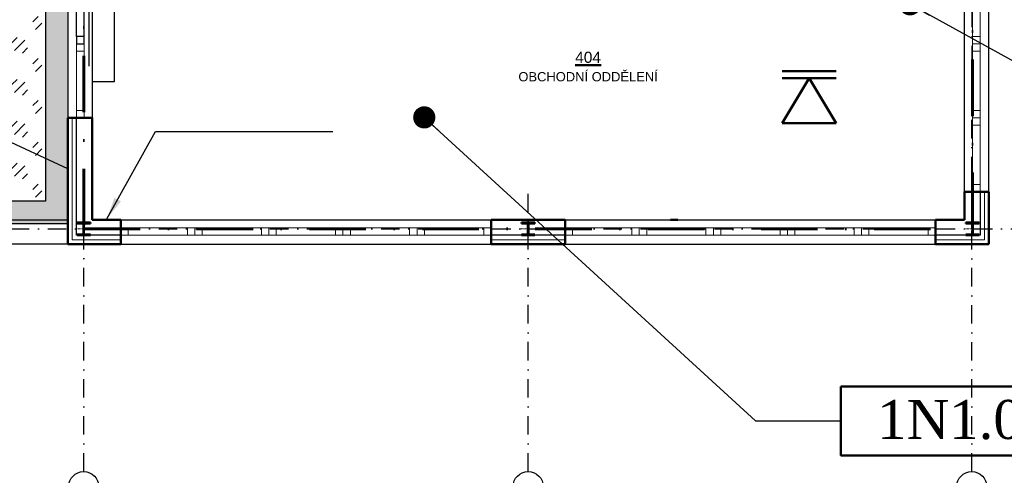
# Model space of a CAD drawing. Header units: millimetres. Extents: x 2886542 to 7567581, y -792623 to 134766.
# Tile 152 of 256: x 4627168 to 4640460, y -411266 to -405114. Entities that reach past the tile are written whole.
import ezdxf
from ezdxf.enums import TextEntityAlignment as Align

# ---------------------------------------------------------------- set-up
doc = ezdxf.new("R2010")
doc.units = ezdxf.units.MM
for name, pattern in [('ACAD_ISO04W100', [30, 24, -3, 0, -3]), ('DASHDOT', [1, 0.5, -0.25, 0, -0.25]), ('DASHDOTX2', [50.8, 25.4, -12.7, 0, -12.7]), ('DOT', [0.25, 0, -0.25])]:
    doc.linetypes.add(name, pattern=pattern)
for name, color, linetype, lineweight in [('CKDVERE_', 7, 'Continuous', 25), ('CKDVERE_PRAH', 7, 'Continuous', 25), ('CKDVERE_ZARUBNE_RAM', 5, 'Continuous', 25), ('CKIZOLACE', 1, 'Continuous', 18), ('CKOKNA', 1, 'Continuous', 18), ('CKPOPISM', 250, 'Continuous', 50), ('CKPOPISM_POPIS', 3, 'Continuous', 25), ('CKPROSTUPY_NADROVINOU', 7, 'DASHDOT', 25), ('CKRASTR_POPIS', 3, 'Continuous', 25), ('CKSTENY_PODROVINOU', 7, 'Continuous', 25), ('CKSTENY_REZ', 6, 'Continuous', 50), ('CSPROFILY_OSY', 1, 'DASHDOT', 18), ('CSPROFILY_REZY', 4, 'Continuous', 50), ('pohledy', 7, 'Continuous', 25)]:
    doc.layers.add(name, color=color, linetype=linetype, lineweight=lineweight)
doc.layers.add('CKDVERE_DORAZ', color=7, linetype='DOT', lineweight=25, plot=False)
doc.layers.add('požárničina', color=10, linetype='Continuous')
doc.layers.add('srafy', color=251, linetype='Continuous')
doc.styles.add('ARIAL', font='arial.ttf')
doc.styles.add('ROMANT', font='romant')
doc.styles.get("Standard").update_dxf_attribs({"font": 'arial.ttf'})
doc.linetypes.add('IZOLACE_POLYSTYREN_EXPANDOVANY', pattern='A,1,[224,CADKON.SHX,S=0.01,R=0,X=-0.5,Y=-1.74],-2', length=3)
doc.dimstyles.new('úhlová', dxfattribs={"dimscale": 0.2, "dimtxt": 2.5, "dimasz": 1.5, "dimexe": 0, "dimexo": 3, "dimgap": 1, "dimtad": 1, "dimdec": 0, "dimzin": 0, "dimdsep": 46, "dimtxsty": 'ROMANT', "dimcen": 5, "dimclrd": 256, "dimclre": 256, "dimclrt": 7, "dimadec": 1, "dimazin": 0, "dimtfac": 1, "dimtdec": 0, "dimtix": 1, "dimtmove": 2, "dimatfit": 3, "dimfxl": 0, "dimtvp": 2, "dimtolj": 1, "dimtzin": 0, "dimarcsym": 0})

# ---------------------------------------------------------------- blocks, each defined once
blk = doc.blocks.new('CK_S_EXT_HEAHEA180')
for p, q in [((-90, 85.5), (90, 85.5)), ((-90, 85.5), (-90, 76)), ((-90, 76), (-18, 76)), ((-3, -61), (-3, 61)), ((3, -61), (3, 61)), ((90, 76), (18, 76)), ((90, 85.5), (90, 76)), ((-90, -85.5), (-90, -76)), ((-90, -76), (-18, -76)), ((-90, -85.5), (90, -85.5)), ((90, -76), (18, -76)), ((90, -85.5), (90, -76))]:
    blk.add_line(p, q)
for centre, start, end in [((-18, 61), 0, 90), ((18, 61), 90, 180), ((-18, -61), 270, 0), ((18, -61), 180, 270)]:
    blk.add_arc(centre, 15, start, end)
blk = doc.blocks.new('CKBL2112015110257', base_point=(97720, -85448))

msp = doc.modelspace()

# ---------------------------------------------------------------- hatches: boundary and pattern name
at = {"layer": 'srafy'}
h = msp.add_hatch(dxfattribs=at)
h.set_pattern_fill('GRAVL1', color=0, scale=10, style=0)
h.set_pattern_definition([(228.0128, (4536770.715, -342486.561), (-2031.999551, -2286.0003408), [34.17214, -3383.04835]), (184.9697, (4536747.855, -342511.961), (3048.0002671, 253.997792), [58.64047, -5805.40495]), (132.5104, (4536689.435, -342517.041), (2539.9976425, -2794.0022032), [41.34815, -4093.47213]), (267.2737, (4536590.375, -342580.541), (253.9989885, 5080.0000749), [53.40045, -5286.64373]), (292.8337, (4536587.835, -342633.881), (-1270.002516, 3047.9990886), [52.36337, -5183.98074]), (357.2737, (4536608.155, -342682.141), (-5080.0000749, 253.9989885), [53.40045, -5286.64373]), (37.6942, (4536661.495, -342684.681), (-3302.0018658, -2539.9975629), [70.61937, -6991.31165]), (72.2553, (4536717.375, -342641.501), (1778.0027337, 5587.9990427), [66.67195, -6600.52553]), (121.4296, (4536737.695, -342578.001), (-2032.0020915, 3301.9987393), [53.5813, -5304.55454]), (175.2364, (4536709.755, -342532.281), (2794.0002404, -253.9978493), [61.1713, -2997.3938]), (222.3974, (4536648.795, -342527.201), (-3048.0018672, -2793.99798883), [79.1078, -7831.67725]), (138.8141, (4536841.835, -342583.08), (-1778.0007485, 1523.9993176), [27.00045, -2673.0564]), (171.4692, (4536821.515, -342565.301), (3301.9995643, -508.0020092), [51.3682, -5085.4638]), (225, (4536770.71, -342557.68), (-4e-14, -254.00008), [35.92093, -323.28917]), (203.1986, (4536752.935, -342527.2), (1269.999932, 508.000337), [19.34413, -1915.0622]), (291.8014, (4536735.155, -342534.82), (-253.999977, 762.00007), [27.35656, -1340.47535]), (30.9638, (4536745.315, -342560.22), (761.999498, 508.00063), [44.43197, -1436.62984]), (161.5651, (4536783.415, -342537.36), (508.00011, -253.999594), [32.1287, -771.0899]), (16.3895, (4536587.835, -342534.821), (2540.0005584, 761.9981483), [45.0088, -4455.88263]), (70.3462, (4536631.015, -342522.121), (-1015.9987928, -2794.0005424), [37.7599, -3738.22163]), (293.1986, (4536783.415, -342486.56), (-508.000337, 1269.999932), [38.688, -1895.71833]), (343.6105, (4536798.655, -342522.121), (-2540.0005584, 761.9981483), [45.0088, -4455.88263]), (339.444, (4536587.835, -342692.3), (-1270.0004685, 507.998983), [43.4035, -2126.7735]), (294.7751, (4536628.475, -342707.541), (-1269.998016, 2794.0008691), [36.3672, -3600.3593]), (66.8014, (4536785.955, -342740.56), (508.000337, 1269.999932), [38.688, -1895.71833]), (17.354, (4536801.195, -342705.001), (-3302.0005129, -1015.9986036), [42.5783, -4215.2377]), (69.444, (4536661.495, -342740.56), (-507.998983, -1270.0004685), [21.70176, -2148.47526]), (101.3099, (4536770.715, -342740.56), (-253.999399, 1016.00019), [12.95146, -1282.19937]), (165.9638, (4536768.175, -342727.86), (762.00014, -253.999507), [52.36337, -994.9053]), (186.009, (4536717.375, -342715.161), (2539.9999367, 253.9998266), [48.5267, -4804.13644]), (303.6901, (4536745.315, -342583.08), (-254.00034, 507.999888), [36.6324, -879.17757]), (353.1572, (4536765.635, -342613.561), (4317.9998388, -508.0020315), [63.9557, -6331.601]), (60.9454, (4536829.135, -342621.18), (-1016.000007, -1778.0000977), [26.1508, -2588.9392]), (90, (4536841.83, -342598.32), (-254, 254), [15.24, -238.76]), (120.2564, (4536712.295, -342707.541), (1015.9987012, -1778.0006238), [35.2867, -3493.3941]), (48.0128, (4536694.515, -342677.061), (2031.999551, 2286.0003408), [68.3443, -3348.8762]), (0, (4536740.23, -342626.26), (254, 254), [66.04, -187.96]), (325.3048, (4536806.275, -342626.261), (-2539.9985418, 1778.0021868), [40.16096, -3975.9316]), (254.0546, (4536839.295, -342649.12), (-253.999972, -1016.000032), [36.9829, -1812.16503]), (207.646, (4536829.135, -342684.681), (-4825.998935, -2540.0019591), [60.2145, -5961.2464]), (175.4261, (4536775.795, -342712.621), (-3302.0001418, 253.9986795), [63.70295, -6306.5848])])
h.paths.add_polyline_path([(4623892.2, -398489.5), (4627517.2, -398489.5), (4627517.2, -400939.5), (4627817.2, -400939.5), (4627817.2, -400439.5), (4627817.2, -399439.5), (4627817.2, -398189.5), (4623642.2, -398189.5), (4623642.2, -398289.5), (4623642.2, -407815), (4627817.2, -407815), (4627817.2, -406439.5), (4627817.2, -405439.5), (4627817.2, -404939.5), (4627517.2, -404939.5), (4627517.2, -407565), (4623892.2, -407565)])
h.paths.add_polyline_path([(4627817.2, -401439.5), (4627817.2, -400939.5), (4627517.2, -400939.5), (4627517.2, -403269.5), (4627817.2, -403269.5), (4627817.2, -402689.5)])
h.paths.add_polyline_path([(4627817.2, -403689.5), (4627817.2, -403269.5), (4627517.2, -403269.5), (4627517.2, -404939.5), (4627817.2, -404939.5), (4627817.2, -404439.5), (4627817.2, -403939.5)])
h.paths.add_polyline_path([(4623592.2, -398289.5), (4623592.2, -407865), (4623642.2, -407815), (4623642.2, -398289.5)])
h.paths.add_polyline_path([(4623642.2, -407815), (4623592.2, -407865), (4627817.2, -407865), (4627817.2, -407815)])
h.paths.add_polyline_path([(4625727.4, -398471.5), (4625727.4, -398207.5), (4625892.4, -398207.5), (4625892.4, -398471.5)], flags=24)
h.paths.add_polyline_path([(4625727.4, -407847), (4625727.4, -407583), (4625892.4, -407583), (4625892.4, -407847)], flags=24)
h.paths.add_polyline_path([(4623610.2, -406544.8), (4623874.2, -406544.8), (4623874.2, -406709.8), (4623610.2, -406709.8)], flags=24)
h.paths.add_polyline_path([(4627535.2, -406544.8), (4627799.2, -406544.8), (4627799.2, -406709.8), (4627535.2, -406709.8)], flags=24)
h.paths.add_polyline_path([(4627550.8, -400517.7), (4627814.8, -400517.7), (4627814.8, -400682.7), (4627550.8, -400682.7)], flags=24)
h.paths.add_polyline_path([(4623610.2, -406544.8), (4623874.2, -406544.8), (4623874.2, -406709.8), (4623610.2, -406709.8)], flags=24)
h.paths.add_polyline_path([(4625727.4, -407847), (4625727.4, -407583), (4625892.4, -407583), (4625892.4, -407847)], flags=24)
h = msp.add_hatch(dxfattribs=at)
h.set_pattern_fill('SKLO', color=0, scale=100, style=0)
h.set_pattern_definition([(45, (4536587.83, -342740.56), (4e-14, 565.6854), [200, -200]), (45, (4536976.74, -342493.08), (4e-14, 565.6854), [100, -300]), (45, (4536835.3, -342351.65), (4e-14, 565.6854), [100, -300])])
h.paths.add_polyline_path([(4623892.2, -398539.5), (4623892.2, -407565), (4627467.2, -407565), (4627467.2, -404989.5), (4627467.2, -403319.5), (4627467.2, -400989.5), (4627467.2, -398539.5)])
h.paths.add_polyline_path([(4625070.4, -401364.7), (4624570.4, -401364.7), (4624570.4, -401564.7), (4625070.4, -401564.7)], flags=16)
h.paths.add_polyline_path([(4625514.7, -406929), (4625844.7, -406929), (4625844.7, -407094), (4625514.7, -407094)], flags=24)
h.paths.add_polyline_path([(4625677.4, -403222.7), (4625677.4, -402881.7), (4625842.4, -402881.7), (4625842.4, -403222.7)], flags=24)
h.paths.add_polyline_path([(4625300.8, -403222.7), (4625300.8, -402881.7), (4625465.8, -402881.7), (4625465.8, -403222.7)], flags=24)
h.paths.add_polyline_path([(4625509.2, -406594.8), (4625850.2, -406594.8), (4625850.2, -406759.8), (4625509.2, -406759.8)], flags=24)
h.paths.add_polyline_path([(4624566.4, -401578.4), (4624566.4, -401373.1), (4625074.3, -401373.1), (4625074.3, -401578.4)], flags=8)
h.paths.add_polyline_path([(4624727.4, -401290), (4624727.4, -401123.3), (4624974.1, -401123.3), (4624974.1, -401290)], flags=24)
h.paths.add_polyline_path([(4624139.9, -401310), (4624139.9, -401083.3), (4625561.6, -401083.3), (4625561.6, -401310)], flags=24)
h.paths.add_polyline_path([(4624762.4, -401290), (4624762.4, -401123.3), (4624939.1, -401123.3), (4624939.1, -401290)], flags=24)
h.paths.add_polyline_path([(4624564.9, -401290), (4624564.9, -401093.3), (4625136.6, -401093.3), (4625136.6, -401290)], flags=24)
h.paths.add_polyline_path([(4624662.4, -401290), (4624662.4, -401123.3), (4625039.1, -401123.3), (4625039.1, -401290)], flags=24)
h.paths.add_polyline_path([(4624627.4, -401290), (4624627.4, -401123.3), (4625074.1, -401123.3), (4625074.1, -401290)], flags=24)
h.paths.add_polyline_path([(4624602.4, -401290), (4624602.4, -401093.3), (4625099.1, -401093.3), (4625099.1, -401290)], flags=24)
h.paths.add_polyline_path([(4624515.3, -401298.3), (4624515.3, -401090), (4625186.1, -401090), (4625186.1, -401298.3)], flags=24)
h.paths.add_polyline_path([(4624628.8, -401059.2), (4624628.8, -400806), (4625036.9, -400806), (4625036.9, -401059.2)], flags=24)
edge = h.paths.add_edge_path(flags=24)
edge.add_line((4626374.9, -400660), (4626374.9, -400319))
edge.add_line((4626374.9, -400319), (4626539.9, -400319))
edge.add_line((4626539.9, -400319), (4626539.9, -400660))
edge.add_line((4626539.9, -400660), (4626374.9, -400660))
edge.add_line((4626544.9, -400808.5), (4626544.9, -400170.5))
edge.add_line((4626544.9, -400170.5), (4626731.9, -400170.5))
edge.add_line((4626731.9, -400170.5), (4626731.9, -400808.5))
edge.add_line((4626731.9, -400808.5), (4626544.9, -400808.5))
edge = h.paths.add_edge_path(flags=24)
edge.add_line((4626374.9, -405660), (4626374.9, -405319))
edge.add_line((4626374.9, -405319), (4626539.9, -405319))
edge.add_line((4626539.9, -405319), (4626539.9, -405660))
edge.add_line((4626539.9, -405660), (4626374.9, -405660))
edge.add_line((4626544.9, -405808.5), (4626544.9, -405170.5))
edge.add_line((4626544.9, -405170.5), (4626731.9, -405170.5))
edge.add_line((4626731.9, -405170.5), (4626731.9, -405808.5))
edge.add_line((4626731.9, -405808.5), (4626544.9, -405808.5))
h.paths.add_polyline_path([(4626374.9, -407501.7), (4626374.9, -407182.7), (4626539.9, -407182.7), (4626539.9, -407501.7)], flags=24)
h.paths.add_polyline_path([(4626374.9, -402274), (4626374.9, -401955), (4626539.9, -401955), (4626539.9, -402274)], flags=24)
h.paths.add_polyline_path([(4626374.9, -404246.5), (4626374.9, -403982.5), (4626539.9, -403982.5), (4626539.9, -404246.5)], flags=24)
edge = h.paths.add_edge_path(flags=24)
edge.add_line((4626374.9, -403399), (4626374.9, -403080))
edge.add_line((4626374.9, -403080), (4626539.9, -403080))
edge.add_line((4626539.9, -403080), (4626539.9, -403399))
edge.add_line((4626539.9, -403399), (4626374.9, -403399))
edge.add_line((4626544.9, -403558.5), (4626544.9, -402920.5))
edge.add_line((4626544.9, -402920.5), (4626731.9, -402920.5))
edge.add_line((4626731.9, -402920.5), (4626731.9, -403558.5))
edge.add_line((4626731.9, -403558.5), (4626544.9, -403558.5))
h.paths.add_polyline_path([(4626374.9, -399024), (4626374.9, -398705), (4626539.9, -398705), (4626539.9, -399024)], flags=24)

# ---------------------------------------------------------------- linework, layer by layer
at = {"layer": 'CKDVERE_', "color": 0}
msp.add_line((4628105.2, -405739.5), (4628105.2, -404939.5), dxfattribs=at)
at = {"layer": 'CKDVERE_DORAZ', "color": 0}
msp.add_line((4628037.2, -405439.5), (4628037.2, -404439.5), dxfattribs=at)
at = {"layer": 'CKDVERE_PRAH', "color": 0}
for p, q in [((4627937.2, -405339.5), (4627937.2, -404539.5)), ((4628037.2, -405339.5), (4628037.2, -404539.5))]:
    msp.add_line(p, q, dxfattribs=at)
at = {"layer": 'CKDVERE_ZARUBNE_RAM', "color": 0}
for p, q in [((4628037.2, -405339.5), (4627937.2, -405339.5)), ((4627937.2, -405339.5), (4627937.2, -405439.5)), ((4628037.2, -405439.5), (4628037.2, -405339.5)), ((4627937.2, -405439.5), (4628037.2, -405439.5))]:
    msp.add_line(p, q, dxfattribs=at)
at = {"layer": 'CKIZOLACE', "color": 0, "linetype": 'IZOLACE_POLYSTYREN_EXPANDOVANY', "ltscale": 3}
for points in [[(4628532.2, -408085), (4627877.2, -408085), (4627877.2, -406439.5)], [(4640192.2, -407439.5), (4640192.2, -408085), (4639532.2, -408085)], [(4634532.2, -408085), (4633532.2, -408085)]]:
    msp.add_lwpolyline(points, dxfattribs=at)
at = {"layer": 'CKOKNA', "color": 0}
for p, q in [((4640032.2, -405339.5), (4640032.2, -404539.5)), ((4640132.2, -405339.5), (4640132.2, -404539.5)), ((4640132.2, -405339.5), (4640032.2, -405339.5)), ((4640032.2, -405339.5), (4640032.2, -405439.5)), ((4640132.2, -405339.5), (4640132.2, -405439.5)), ((4627937.2, -405539.5), (4627937.2, -405439.5)), ((4627937.2, -405439.5), (4628037.2, -405439.5)), ((4628037.2, -405539.5), (4628037.2, -405439.5)), ((4640132.2, -405439.5), (4640032.2, -405439.5)), ((4640032.2, -405439.5), (4640032.2, -405539.5)), ((4640132.2, -405439.5), (4640132.2, -405539.5)), ((4627937.2, -405539.5), (4627937.2, -406339.5)), ((4627937.2, -405539.5), (4628037.2, -405539.5)), ((4628037.2, -405539.5), (4628037.2, -406339.5)), ((4640032.2, -406339.5), (4640032.2, -405539.5)), ((4640132.2, -405539.5), (4640032.2, -405539.5)), ((4640132.2, -406339.5), (4640132.2, -405539.5)), ((4627937.2, -406339.5), (4628037.2, -406339.5)), ((4627937.2, -406339.5), (4627937.2, -406439.5)), ((4627937.2, -406439.5), (4628037.2, -406439.5)), ((4628037.2, -406339.5), (4628037.2, -406439.5)), ((4640132.2, -406339.5), (4640032.2, -406339.5)), ((4640032.2, -406339.5), (4640032.2, -406439.5)), ((4640132.2, -406439.5), (4640032.2, -406439.5)), ((4640032.2, -406439.5), (4640032.2, -406539.5)), ((4640132.2, -406339.5), (4640132.2, -406439.5)), ((4640132.2, -406439.5), (4640132.2, -406539.5)), ((4640032.2, -407339.5), (4640032.2, -406539.5)), ((4640132.2, -406539.5), (4640032.2, -406539.5)), ((4640132.2, -407339.5), (4640132.2, -406539.5)), ((4640132.2, -407339.5), (4640032.2, -407339.5)), ((4640032.2, -407339.5), (4640032.2, -407439.5)), ((4640132.2, -407339.5), (4640132.2, -407439.5)), ((4640132.2, -407439.5), (4640032.2, -407439.5)), ((4628632.2, -407925), (4628532.2, -407925)), ((4628532.2, -408025), (4628532.2, -407925)), ((4628632.2, -408025), (4628532.2, -408025)), ((4628632.2, -407925), (4629432.2, -407925)), ((4628632.2, -408025), (4628632.2, -407925)), ((4628632.2, -408025), (4629432.2, -408025)), ((4629532.2, -407925), (4629432.2, -407925)), ((4629432.2, -408025), (4629432.2, -407925)), ((4629532.2, -408025), (4629432.2, -408025)), ((4629532.2, -408025), (4629532.2, -407925)), ((4629632.2, -407925), (4629532.2, -407925)), ((4629632.2, -408025), (4629532.2, -408025)), ((4629632.2, -407925), (4630432.2, -407925)), ((4629632.2, -408025), (4629632.2, -407925)), ((4629632.2, -408025), (4630432.2, -408025)), ((4630532.2, -407925), (4630432.2, -407925)), ((4630432.2, -408025), (4630432.2, -407925)), ((4630532.2, -408025), (4630432.2, -408025)), ((4630532.2, -408025), (4630532.2, -407925)), ((4630632.2, -407925), (4630532.2, -407925)), ((4630632.2, -408025), (4630532.2, -408025)), ((4630632.2, -407925), (4631432.2, -407925)), ((4630632.2, -408025), (4630632.2, -407925)), ((4630632.2, -408025), (4631432.2, -408025)), ((4631532.2, -407925), (4631432.2, -407925)), ((4631432.2, -408025), (4631432.2, -407925)), ((4631532.2, -408025), (4631432.2, -408025)), ((4631532.2, -408025), (4631532.2, -407925)), ((4631632.2, -407925), (4631532.2, -407925)), ((4631632.2, -408025), (4631532.2, -408025)), ((4631632.2, -407925), (4632432.2, -407925)), ((4631632.2, -408025), (4631632.2, -407925)), ((4631632.2, -408025), (4632432.2, -408025)), ((4632532.2, -407925), (4632432.2, -407925)), ((4632432.2, -408025), (4632432.2, -407925)), ((4632532.2, -408025), (4632432.2, -408025)), ((4632532.2, -408025), (4632532.2, -407925)), ((4632632.2, -407925), (4632532.2, -407925)), ((4632632.2, -408025), (4632532.2, -408025)), ((4632632.2, -407925), (4633432.2, -407925)), ((4632632.2, -408025), (4632632.2, -407925)), ((4632632.2, -408025), (4633432.2, -408025)), ((4633432.2, -407925), (4633532.2, -407925)), ((4633432.2, -408025), (4633432.2, -407925)), ((4633432.2, -408025), (4633532.2, -408025)), ((4633532.2, -408025), (4633532.2, -407925)), ((4634632.2, -407925), (4634532.2, -407925)), ((4634532.2, -408025), (4634532.2, -407925)), ((4634632.2, -408025), (4634532.2, -408025)), ((4634632.2, -407925), (4635432.2, -407925)), ((4634632.2, -408025), (4634632.2, -407925)), ((4634632.2, -408025), (4635432.2, -408025)), ((4635532.2, -407925), (4635432.2, -407925)), ((4635432.2, -408025), (4635432.2, -407925)), ((4635532.2, -408025), (4635432.2, -408025)), ((4635532.2, -408025), (4635532.2, -407925)), ((4635632.2, -407925), (4635532.2, -407925)), ((4635632.2, -408025), (4635532.2, -408025)), ((4635632.2, -407925), (4636432.2, -407925)), ((4635632.2, -408025), (4635632.2, -407925)), ((4635632.2, -408025), (4636432.2, -408025)), ((4636532.2, -407925), (4636432.2, -407925)), ((4636432.2, -408025), (4636432.2, -407925)), ((4636532.2, -408025), (4636432.2, -408025)), ((4636532.2, -408025), (4636532.2, -407925)), ((4636632.2, -407925), (4636532.2, -407925)), ((4636632.2, -408025), (4636532.2, -408025)), ((4636632.2, -407925), (4637432.2, -407925)), ((4636632.2, -408025), (4636632.2, -407925)), ((4636632.2, -408025), (4637432.2, -408025)), ((4637532.2, -407925), (4637432.2, -407925)), ((4637432.2, -408025), (4637432.2, -407925)), ((4637532.2, -408025), (4637432.2, -408025)), ((4637632.2, -407925), (4637532.2, -407925)), ((4637532.2, -408025), (4637532.2, -407925)), ((4637632.2, -408025), (4637532.2, -408025)), ((4637632.2, -407925), (4638432.2, -407925)), ((4637632.2, -408025), (4637632.2, -407925)), ((4637632.2, -408025), (4638432.2, -408025)), ((4638532.2, -407925), (4638432.2, -407925)), ((4638432.2, -408025), (4638432.2, -407925)), ((4638532.2, -408025), (4638432.2, -408025)), ((4638532.2, -408025), (4638532.2, -407925)), ((4638632.2, -407925), (4638532.2, -407925)), ((4638632.2, -408025), (4638532.2, -408025)), ((4638632.2, -407925), (4639432.2, -407925)), ((4638632.2, -408025), (4638632.2, -407925)), ((4638632.2, -408025), (4639432.2, -408025)), ((4639432.2, -408025), (4639432.2, -407925)), ((4639432.2, -407925), (4639532.2, -407925)), ((4639432.2, -408025), (4639532.2, -408025)), ((4639532.2, -408025), (4639532.2, -407925))]:
    msp.add_line(p, q, dxfattribs=at)
at = {"layer": 'CKPROSTUPY_NADROVINOU', "color": 0, "ltscale": 500}
for p, q in [((4640020.1, -411216.9), (4640032.2, -394277.2)), ((4628032.2, -411215.8), (4628032.2, -407439.5)), ((4634032.2, -411215.8), (4634032.2, -407439.5)), ((4621544.6, -407939.5), (4643072.1, -407939.5))]:
    msp.add_line(p, q, dxfattribs=at)
at = {"layer": 'CKRASTR_POPIS', "color": 0}
for centre in [(4628032.1, -411419.7), (4634032.2, -411419.7), (4640020.1, -411419.7)]:
    msp.add_circle(centre, 203.9, dxfattribs=at)
at = {"layer": 'CKSTENY_PODROVINOU', "color": 0}
for p, q in [((4627817.2, -404439.5), (4627817.2, -405439.5)), ((4628147.2, -404439.5), (4628147.2, -405439.5)), ((4639922.2, -407439.5), (4639922.2, -404439.5)), ((4640252.2, -407439.5), (4640252.2, -404439.5)), ((4627817.2, -405439.5), (4627817.2, -406439.5)), ((4628147.2, -405439.5), (4628147.2, -406439.5)), ((4627937.2, -406439.5), (4627817.2, -406439.5)), ((4627937.2, -408025), (4627937.2, -406439.5)), ((4640132.2, -407439.5), (4640132.2, -408025)), ((4640132.2, -407439.5), (4640252.2, -407439.5)), ((4623592.2, -407865), (4627817.2, -407865)), ((4623642.2, -407815), (4627817.2, -407815)), ((4628532.2, -407815), (4633532.2, -407815)), ((4634532.2, -407815), (4639532.2, -407815)), ((4628532.2, -408025), (4627937.2, -408025)), ((4628532.2, -408025), (4628532.2, -408145)), ((4634532.2, -408025), (4633532.2, -408025)), ((4633532.2, -408025), (4633532.2, -408145)), ((4634532.2, -408025), (4634532.2, -408145)), ((4640132.2, -408025), (4639532.2, -408025)), ((4639532.2, -408025), (4639532.2, -408145)), ((4627817.2, -408145), (4623312.2, -408145)), ((4628532.2, -408145), (4633532.2, -408145)), ((4634532.2, -408145), (4639532.2, -408145))]:
    msp.add_line(p, q, dxfattribs=at)
msp.add_lwpolyline([(4623892.2, -398489.5), (4627517.2, -398489.5), (4627517.2, -407565), (4623892.2, -407565)], close=True, dxfattribs=at)
at = {"layer": 'CKSTENY_REZ', "color": 0}
for p, q in [((4627817.2, -406439.5), (4628147.2, -406439.5)), ((4627817.2, -406439.5), (4627817.2, -408145)), ((4628147.2, -406439.5), (4628147.2, -407815)), ((4639922.2, -407439.5), (4639922.2, -407815)), ((4640252.2, -407439.5), (4639922.2, -407439.5)), ((4640252.2, -407439.5), (4640252.2, -408145)), ((4628532.2, -407815), (4628147.2, -407815)), ((4628532.2, -408145), (4628532.2, -407815)), ((4634532.2, -407815), (4633532.2, -407815)), ((4633532.2, -408145), (4633532.2, -407815)), ((4634152.2, -407815), (4634052.2, -407815)), ((4634532.2, -408145), (4634532.2, -407815)), ((4636052.2, -407815), (4635952.2, -407815)), ((4639922.2, -407815), (4639532.2, -407815)), ((4639532.2, -408145), (4639532.2, -407815)), ((4628532.2, -408145), (4627817.2, -408145)), ((4634532.2, -408145), (4633532.2, -408145)), ((4640252.2, -408145), (4639532.2, -408145))]:
    msp.add_line(p, q, dxfattribs=at)
at = {"layer": 'CSPROFILY_OSY', "color": 0}
for p, q in [((4628032.2, -408035), (4628032.2, -407844)), ((4634032.2, -408035), (4634032.2, -407844)), ((4640032.2, -408035), (4640032.2, -407844)), ((4627932.2, -407939.5), (4628132.2, -407939.5)), ((4633932.2, -407939.5), (4634132.2, -407939.5)), ((4639932.2, -407939.5), (4640132.2, -407939.5))]:
    msp.add_line(p, q, dxfattribs=at)
at = {"layer": 'pohledy', "color": 0}
for p, q in [((4628447.2, -405949.5), (4628447.2, -404149.5)), ((4628147.2, -405949.5), (4628447.2, -405949.5))]:
    msp.add_line(p, q, dxfattribs=at)
at = {"layer": 'požárničina', "linetype": 'DASHDOTX2', "lineweight": 60, "ltscale": 30}
for p, q in [((4640032.2, -407939.5), (4640032.2, -398144.9)), ((4628032.2, -404078.4), (4628032.2, -407939.5)), ((4628032.2, -407939.5), (4640032.2, -407939.5))]:
    msp.add_line(p, q, dxfattribs=at)
at = {"layer": 'požárničina', "linetype": 'ACAD_ISO04W100', "lineweight": 50, "ltscale": 50, "extrusion": (0, 0, -1)}
for p, q in [((4637461.7, -405809.7), (4638192, -405809.7)), ((4637461.7, -406510.4), (4637826.8, -405903.5)), ((4637461.7, -405903.5), (4638192, -405903.5)), ((4638192, -406510.4), (4637826.8, -405903.5)), ((4637461.7, -406510.4), (4638192, -406510.4))]:
    msp.add_line(p, q, dxfattribs=at)
at = {"layer": 'požárničina', "color": 1, "linetype": 'Continuous', "lineweight": 50}
msp.add_lwpolyline([(4638255.3, -410067), (4643120.6, -410067), (4643120.6, -410997.7), (4638255.3, -410997.7)], close=True, dxfattribs=at)

# ---------------------------------------------------------------- block references
at = {"layer": 'CKPOPISM', "color": 0}
ref = msp.add_blockref('CKBL2112015110257', (4634841.4, -405946.3), dxfattribs=dict(at, xscale=0.5, yscale=0.5, zscale=0.5))
ref.add_attrib('JMENO', 'OBCHODNÍ ODDĚLENÍ', dxfattribs={"layer": 'CKPOPISM_POPIS', "height": 125}).set_placement((4634841.4, -405946.3), align=Align.CENTER)
ref.add_attrib('CISLO', '%%U404', dxfattribs={"height": 150, "style": 'ARIAL'}).set_placement((4634841.4, -405696.3), align=Align.CENTER)
at = {"layer": 'CSPROFILY_REZY', "color": 0}
for p in [(4628032.2, -407939.5), (4634032.2, -407939.5), (4640032.2, -407939.5)]:
    msp.add_blockref('CK_S_EXT_HEAHEA180', p, dxfattribs=at)

# ---------------------------------------------------------------- texts
at = {"layer": 'požárničina', "linetype": 'DASHDOTX2', "lineweight": 50, "ltscale": 30, "insert": (4638743.4, -410248.5), "char_height": 526.848, "width": 4917.595, "attachment_point": 1}
msp.add_mtext('{\\fTimes New Roman|b0|i0|c238|p18;1N1.02/N4-II.}', dxfattribs=at)

# ---------------------------------------------------------------- leaders
at = {"layer": 'požárničina'}
for points, override in [([(4639187.4, -404905.8), (4642722.1, -406850.7), (4643877.5, -406850.7)], {"dimasz": 1500, "dimgap": 1, "dimtad": 0, "dimldrblk": 'Dot'}), ([(4632629.6, -406432.9), (4637100, -410532.3), (4638255.3, -410532.3)], {"dimasz": 1500, "dimgap": 1, "dimtad": 0, "dimldrblk": 'Dot'}), ([(4627817.2, -407127.2), (4626185.9, -406368.8), (4623792.6, -406368.8)], {"dimasz": 1500, "dimgap": 1, "dimtad": 0}), ([(4628345.2, -407804.9), (4629002.4, -406623.6), (4631395.6, -406623.6)], {"dimasz": 1500, "dimgap": 1, "dimtad": 0})]:
    msp.add_leader(points, dimstyle='úhlová', override=override, dxfattribs=at)

doc.saveas('drawing.dxf')
